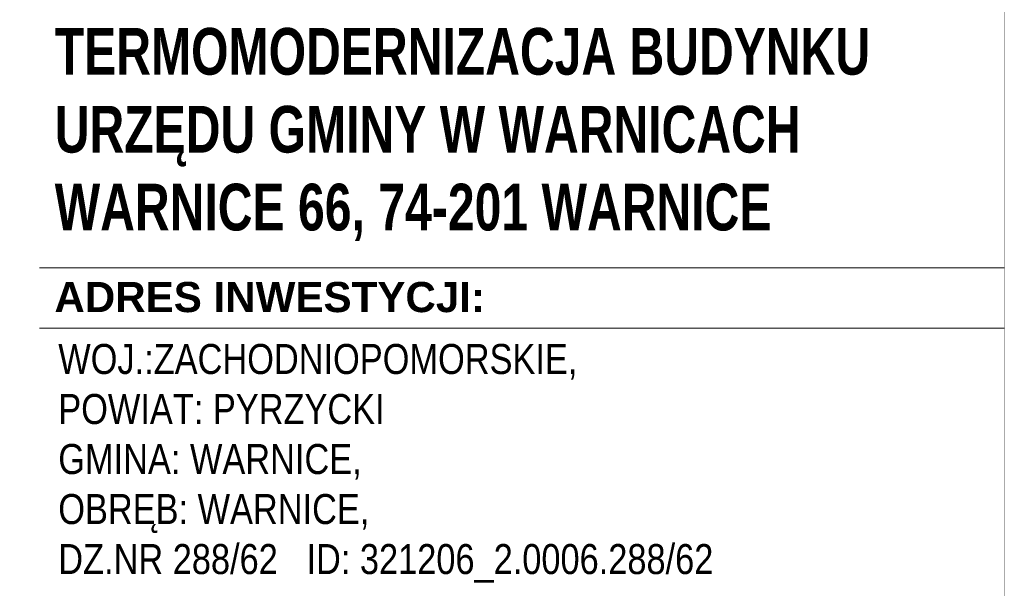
# Model space of a CAD drawing. Header units: millimetres. Extents: x 8949 to 48457, y -1077 to 15217.
# Tile 50 of 63: x 34327 to 34655, y 9036 to 9226. Entities that reach past the tile are written whole.
import ezdxf

# ---------------------------------------------------------------- set-up
doc = ezdxf.new("R2010")
doc.units = ezdxf.units.MM
doc.layers.add('0A_TABELKA', color=7, linetype='Continuous', lineweight=0)
doc.layers.add('0Z_OPISY', color=7, linetype='Continuous', lineweight=9)
doc.styles.add('Arial', font='arial.ttf')

msp = doc.modelspace()

# ---------------------------------------------------------------- linework, layer by layer
at = {"layer": '0Z_OPISY'}
msp.add_lwpolyline([(26145.77, 10049.02), (34654.92, 10049.02), (34654.92, 8599.81), (26145.77, 8599.81)], close=True, dxfattribs=at)

# ---------------------------------------------------------------- next in the draw order: wipeouts: each hides what was drawn before it
msp.add_wipeout([(34333.17, 8599.81), (34333.17, 9248.2), (34654.92, 9248.2), (34654.92, 8599.81)]).dxf.layer = '0A_TABELKA'

# ---------------------------------------------------------------- next in the draw order: linework, layer by layer
at = {"layer": '0A_TABELKA'}
for p, q in [((34333.17, 9142.92), (34654.92, 9142.92)), ((34333.17, 9122.82), (34654.92, 9122.82))]:
    msp.add_line(p, q, dxfattribs=at)

# ---------------------------------------------------------------- next in the draw order: texts
at = {"layer": '0A_TABELKA', "attachment_point": 1, "style": 'Arial'}
for s, insert, char_height, width in [('{\\fArial Narrow|b1|i0|c238|p34;\\H1.23077x;\\W0.9;TERMOMODERNIZACJA BUDYNKU \\PURZĘDU GMINY W WARNICACH \\PWARNICE 66, 74-201 WARNICE}', (34338.29, 9222.85), 12.65, 393.2745), ('{\\W1;\\fArial|b1|i0|c238|p34;ADRES INWESTYCJI: }', (34338.18, 9138.21), 10.0547, 424.3316), ('{\\fArial Narrow|b0|i0|c238|p34;WOJ.:ZACHODNIOPOMORSKIE, \\PPOWIAT: PYRZYCKI\\PGMINA: WARNICE, \\POBRĘB: WARNICE,\\PDZ.NR 288/62   ID: 321206_2.0006.288/62}', (34339.47, 9117.54), 10, 697.0338)]:
    msp.add_mtext(s, dxfattribs=dict(at, insert=insert, char_height=char_height, width=width))

doc.saveas('drawing.dxf')
